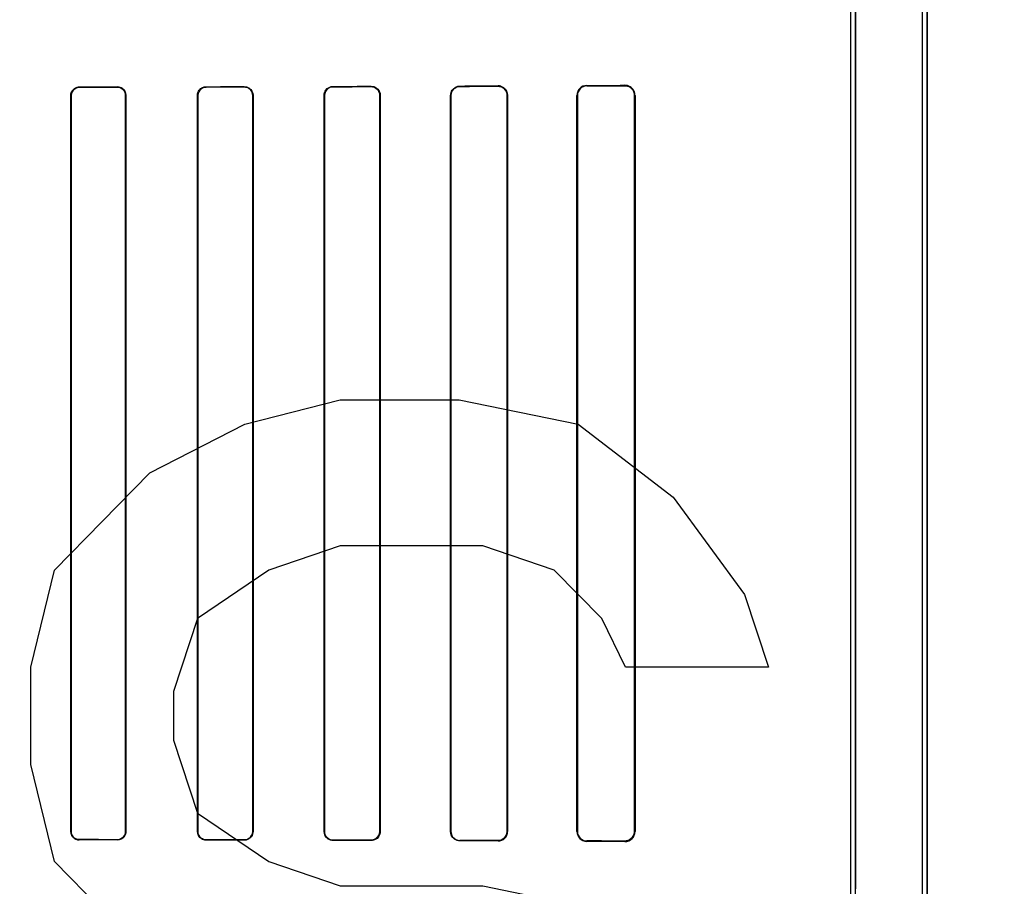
# Model space of a CAD drawing. Header units: millimetres. Extents: x 0 to 297, y 0 to 210.
# Tile 143 of 256: x 56.461 to 56.772, y 157.766 to 158.039. Entities that reach past the tile are written whole.
import ezdxf

# ---------------------------------------------------------------- set-up
doc = ezdxf.new("R2010")
doc.units = ezdxf.units.MM
doc.header["$LTSCALE"] = 16.335
doc.layers.get('0').update_dxf_attribs({"linetype": 'CONTINUOUS'})
for name, color, linetype in [('AXES_REF', 7, 'CONTINUOUS'), ('INTFCLR_1', 7, 'CONTINUOUS'), ('INTFCLR_72935', 7, 'CONTINUOUS')]:
    doc.layers.add(name, color=color, linetype=linetype)

msp = doc.modelspace()

# ---------------------------------------------------------------- linework, layer by layer
at = {"color": 7, "linetype": 'Continuous'}
for p, q in [((56.5324, 157.91164), (56.5624, 157.9193)), ((56.5624, 157.9193), (56.5999, 157.9193)), ((56.5999, 157.9193), (56.6374, 157.91164)), ((56.5024, 157.89632), (56.5324, 157.91164)), ((56.6374, 157.91164), (56.6674, 157.88866)), ((56.4724, 157.86568), (56.5024, 157.89632)), ((56.6674, 157.88866), (56.6899, 157.85802)), ((56.5624, 157.87334), (56.5399, 157.86568)), ((56.6074, 157.87334), (56.5624, 157.87334)), ((56.6299, 157.86568), (56.6074, 157.87334)), ((56.4649, 157.83504), (56.4724, 157.86568)), ((56.5399, 157.86568), (56.5174, 157.85036)), ((56.6449, 157.85036), (56.6299, 157.86568)), ((56.6899, 157.85802), (56.6974, 157.83504)), ((56.5174, 157.85036), (56.5099, 157.82738)), ((56.6524, 157.83504), (56.6449, 157.85036)), ((56.4649, 157.8044), (56.4649, 157.83504)), ((56.6974, 157.83504), (56.6524, 157.83504)), ((56.5099, 157.82738), (56.5099, 157.81206)), ((56.5099, 157.81206), (56.5174, 157.78909)), ((56.4724, 157.77377), (56.4649, 157.8044)), ((56.5174, 157.78909), (56.5399, 157.77377)), ((56.5024, 157.74313), (56.4724, 157.77377)), ((56.5399, 157.77377), (56.5624, 157.76611)), ((56.5624, 157.76611), (56.6074, 157.76611)), ((56.6074, 157.76611), (56.6449, 157.75845))]:
    msp.add_line(p, q, dxfattribs=at)
for radius in [7.75666, 7.756, 7.70633]:
    msp.add_circle((57.5224, 154.5393), radius, dxfattribs=at)
msp.add_arc((57.5224, 154.5393), 7.68, 278.277129, 261.722871, dxfattribs=at)
at = {"layer": 'AXES_REF', "color": 9, "linetype": 'Continuous'}
for radius in [7.07561, 4.74286]:
    msp.add_circle((57.5224, 154.5393), radius, dxfattribs=at)
at = {"layer": 'INTFCLR_1', "color": 6, "linetype": 'Continuous'}
for p, q in [((56.74601, 157.33929), (56.74601, 159.4753)), ((56.74742, 157.33929), (56.74742, 159.47529)), ((56.72342, 157.76521), (56.72342, 158.72936)), ((56.72483, 158.72936), (56.72483, 157.76521)), ((56.4775, 157.78329), (56.4775, 158.01529)), ((56.47759, 157.78329), (56.47759, 158.01529)), ((56.49478, 158.01529), (56.49478, 157.78329)), ((56.49488, 158.01529), (56.49488, 157.78329)), ((56.51743, 157.78329), (56.51743, 158.01529)), ((56.51753, 157.78329), (56.51753, 158.01529)), ((56.53486, 158.01529), (56.53486, 157.78329)), ((56.53496, 158.01529), (56.53496, 157.78329)), ((56.55734, 157.78329), (56.55734, 158.01529)), ((56.55744, 157.78329), (56.55744, 158.01529)), ((56.57495, 158.01529), (56.57495, 157.78329)), ((56.57506, 158.01529), (56.57506, 157.78329)), ((56.59722, 157.78329), (56.59722, 158.01529)), ((56.59733, 157.78329), (56.59733, 158.01529)), ((56.61508, 158.01529), (56.61508, 157.78329)), ((56.6152, 158.01529), (56.6152, 157.78329)), ((56.63706, 157.78329), (56.63706, 158.01529)), ((56.63719, 157.78329), (56.63719, 158.01529)), ((56.65523, 158.01529), (56.65523, 157.78329)), ((56.65538, 158.01529), (56.65538, 157.78329))]:
    msp.add_line(p, q, dxfattribs=at)
at = {"layer": 'INTFCLR_1', "color": 9, "linetype": 'Continuous'}
for p, q in [((56.48018, 158.01796), (56.48018, 158.01787)), ((56.49218, 158.01789), (56.49218, 158.01798)), ((56.52018, 158.01804), (56.52018, 158.01794)), ((56.53218, 158.01796), (56.53218, 158.01806)), ((56.56018, 158.01813), (56.56018, 158.01803)), ((56.57218, 158.01806), (56.57218, 158.01817)), ((56.60018, 158.01825), (56.60018, 158.01814)), ((56.61218, 158.01818), (56.61218, 158.0183)), ((56.64018, 158.01841), (56.64018, 158.01828)), ((56.65218, 158.01833), (56.65218, 158.01847)), ((56.47759, 158.01529), (56.4775, 158.01529)), ((56.49488, 158.01529), (56.49478, 158.01529)), ((56.51753, 158.01529), (56.51743, 158.01529)), ((56.53496, 158.01529), (56.53486, 158.01529)), ((56.55744, 158.01529), (56.55734, 158.01529)), ((56.57506, 158.01529), (56.57495, 158.01529)), ((56.59733, 158.01529), (56.59722, 158.01529)), ((56.6152, 158.01529), (56.61508, 158.01529)), ((56.63719, 158.01529), (56.63706, 158.01529)), ((56.65538, 158.01529), (56.65523, 158.01529)), ((56.4775, 157.78329), (56.47759, 157.78329)), ((56.49478, 157.78329), (56.49488, 157.78329)), ((56.51743, 157.78329), (56.51753, 157.78329)), ((56.53486, 157.78329), (56.53496, 157.78329)), ((56.55734, 157.78329), (56.55744, 157.78329)), ((56.57495, 157.78329), (56.57506, 157.78329)), ((56.59722, 157.78329), (56.59733, 157.78329)), ((56.61508, 157.78329), (56.6152, 157.78329)), ((56.63706, 157.78329), (56.63719, 157.78329)), ((56.65523, 157.78329), (56.65538, 157.78329)), ((56.48018, 157.7807), (56.48018, 157.78061)), ((56.49218, 157.78059), (56.49218, 157.78068)), ((56.52018, 157.78063), (56.52018, 157.78054)), ((56.53218, 157.78051), (56.53218, 157.78061)), ((56.56018, 157.78055), (56.56018, 157.78044)), ((56.57218, 157.78041), (56.57218, 157.78052)), ((56.60018, 157.78044), (56.60018, 157.78032)), ((56.61218, 157.78028), (56.61218, 157.7804)), ((56.64018, 157.78029), (56.64018, 157.78016)), ((56.65218, 157.7801), (56.65218, 157.78024))]:
    msp.add_line(p, q, dxfattribs=at)
at = {"layer": 'INTFCLR_1', "color": 7, "linetype": 'Continuous'}
for points in [[(56.61317, 158.01813), (56.61307, 158.01816), (56.61296, 158.01819), (56.61286, 158.01822), (56.61275, 158.01824), (56.61264, 158.01826), (56.61253, 158.01828), (56.61241, 158.01829), (56.61229, 158.0183), (56.61218, 158.0183)], [(56.65218, 158.01833), (56.65228, 158.01833), (56.65239, 158.01832), (56.65251, 158.01831), (56.65262, 158.0183), (56.65273, 158.01828), (56.65284, 158.01826), (56.65295, 158.01824), (56.65305, 158.01821), (56.65315, 158.01817)], [(56.65315, 157.7804), (56.65305, 157.78037), (56.65295, 157.78034), (56.65284, 157.78031), (56.65274, 157.78029), (56.65263, 157.78027), (56.65252, 157.78026), (56.65241, 157.78025), (56.65229, 157.78024), (56.65218, 157.78024)]]:
    msp.add_lwpolyline(points, dxfattribs=at)
at = {"layer": 'INTFCLR_1', "color": 6, "linetype": 'Continuous'}
for centre, radius, start, end in [((56.64019, 158.01529), 0.00313, 90.2653, 179.9977), ((56.61219, 157.78329), 0.00301, 269.7832, 359.9981), ((56.64019, 157.78329), 0.00313, 180.0017, 269.7353), ((56.64019, 157.78329), 0.00299, 180.0011, 269.7701), ((56.65219, 157.78329), 0.00319, 269.7008, 359.997)]:
    msp.add_arc(centre, radius, start, end, dxfattribs=at)
for centre, major_axis, start_param, end_param in [((56.30618, 158.01929), (0.41724, 0), -1.140627, -1.108745), ((56.30618, 158.01929), (0.44124, 0), -1.165445, -1.135656), ((56.30618, 158.01929), (0.41724, 0), -1.032246, -0.998394), ((56.30618, 158.01929), (0.44124, 0), -1.064439, -1.033062), ((56.30618, 158.01929), (0.41724, 0), -0.9163, -0.879521), ((56.30618, 158.01929), (0.44124, 0), -0.9574, -0.923735), ((56.30618, 158.01929), (0.41724, 0), -0.788898, -0.747504), ((56.30618, 158.01929), (0.44124, 0), -0.841558, -0.804464), ((56.30618, 158.01929), (0.41724, 0), -0.642675, -0.593022), ((56.30618, 158.01929), (0.44124, 0), -0.712156, -0.66947), ((56.30618, 157.77929), (0.44124, 0), 1.135656, 1.165445), ((56.30618, 157.77929), (0.41724, 0), 1.108745, 1.140627), ((56.30618, 157.77929), (0.44124, 0), 1.033062, 1.064439), ((56.30618, 157.77929), (0.41724, 0), 0.998394, 1.032246), ((56.30618, 157.77929), (0.44124, 0), 0.923735, 0.9574), ((56.30618, 157.77929), (0.41724, 0), 0.879521, 0.9163), ((56.30618, 157.77929), (0.44124, 0), 0.804464, 0.841558), ((56.30618, 157.77929), (0.41724, 0), 0.747504, 0.788898), ((56.30618, 157.77929), (0.44124, 0), 0.66947, 0.712156), ((56.30618, 157.77929), (0.41724, 0), 0.593022, 0.642675)]:
    msp.add_ellipse(centre, major_axis=major_axis, ratio=0.003491, start_param=start_param, end_param=end_param, dxfattribs=at)
for points, knots in [([(56.4775, 158.01529), (56.4775, 158.01588), (56.47797, 158.01728), (56.4794, 158.01796), (56.48018, 158.01796)], [0, 0, 0, 0, 0.432833, 1, 1, 1, 1]), ([(56.47759, 158.01529), (56.47759, 158.01586), (56.47805, 158.01721), (56.47943, 158.01787), (56.48018, 158.01787)], [0, 0, 0, 0, 0.434515, 1, 1, 1, 1]), ([(56.49218, 158.01798), (56.49266, 158.01798), (56.49406, 158.01763), (56.49488, 158.01617), (56.49488, 158.01529)], [0, 0, 0, 0, 0.356863, 1, 1, 1, 1]), ([(56.49218, 158.01789), (56.4927, 158.01789), (56.49406, 158.01749), (56.49478, 158.01609), (56.49478, 158.01529)], [0, 0, 0, 0, 0.396505, 1, 1, 1, 1]), ([(56.51743, 158.01529), (56.51743, 158.01588), (56.5179, 158.01732), (56.51937, 158.01804), (56.52018, 158.01804)], [0, 0, 0, 0, 0.424164, 1, 1, 1, 1]), ([(56.51753, 158.01529), (56.51753, 158.01586), (56.51798, 158.01725), (56.5194, 158.01794), (56.52018, 158.01794)], [0, 0, 0, 0, 0.426866, 1, 1, 1, 1]), ([(56.53218, 158.01806), (56.53269, 158.01806), (56.53413, 158.01768), (56.53496, 158.01618), (56.53496, 158.01529)], [0, 0, 0, 0, 0.365847, 1, 1, 1, 1]), ([(56.53218, 158.01796), (56.53267, 158.01797), (56.53405, 158.0176), (56.53486, 158.01615), (56.53486, 158.01529)], [0, 0, 0, 0, 0.362578, 1, 1, 1, 1]), ([(56.55734, 158.01529), (56.55734, 158.01588), (56.5578, 158.01737), (56.55933, 158.01813), (56.56018, 158.01813)], [0, 0, 0, 0, 0.412853, 1, 1, 1, 1]), ([(56.55744, 158.01529), (56.55744, 158.01587), (56.55789, 158.0173), (56.55936, 158.01803), (56.56018, 158.01803)], [0, 0, 0, 0, 0.417005, 1, 1, 1, 1]), ([(56.57218, 158.01817), (56.57273, 158.01817), (56.57423, 158.01775), (56.57506, 158.0162), (56.57506, 158.01529)], [0, 0, 0, 0, 0.379371, 1, 1, 1, 1]), ([(56.57218, 158.01806), (56.5727, 158.01806), (56.57414, 158.01767), (56.57495, 158.01617), (56.57495, 158.01529)], [0, 0, 0, 0, 0.373842, 1, 1, 1, 1]), ([(56.59722, 158.01529), (56.59722, 158.01588), (56.59767, 158.01742), (56.59926, 158.01825), (56.60018, 158.01825)], [0, 0, 0, 0, 0.39343, 1, 1, 1, 1]), ([(56.59733, 158.01529), (56.59733, 158.01587), (56.59778, 158.01735), (56.59931, 158.01814), (56.60018, 158.01814)], [0, 0, 0, 0, 0.402384, 1, 1, 1, 1]), ([(56.61218, 158.01818), (56.61276, 158.01818), (56.61426, 158.01774), (56.61508, 158.01618), (56.61508, 158.01529)], [0, 0, 0, 0, 0.393821, 1, 1, 1, 1]), ([(56.48018, 157.78061), (56.4797, 157.78061), (56.47832, 157.78097), (56.4775, 157.78241), (56.4775, 157.78329)], [0, 0, 0, 0, 0.354298, 1, 1, 1, 1]), ([(56.48018, 157.7807), (56.47966, 157.7807), (56.47832, 157.7811), (56.47759, 157.78249), (56.47759, 157.78329)], [0, 0, 0, 0, 0.393953, 1, 1, 1, 1]), ([(56.49478, 157.78329), (56.49478, 157.78271), (56.49433, 157.78135), (56.49293, 157.78068), (56.49218, 157.78068)], [0, 0, 0, 0, 0.431437, 1, 1, 1, 1]), ([(56.49488, 157.78329), (56.49488, 157.7827), (56.49441, 157.78128), (56.49296, 157.78059), (56.49218, 157.78059)], [0, 0, 0, 0, 0.42929, 1, 1, 1, 1]), ([(56.52018, 157.78054), (56.51967, 157.78054), (56.51825, 157.78092), (56.51743, 157.7824), (56.51743, 157.78329)], [0, 0, 0, 0, 0.361999, 1, 1, 1, 1]), ([(56.52018, 157.78063), (56.51963, 157.78064), (56.51825, 157.78105), (56.51753, 157.78248), (56.51753, 157.78329)], [0, 0, 0, 0, 0.401644, 1, 1, 1, 1]), ([(56.53486, 157.78329), (56.53486, 157.78271), (56.5344, 157.78131), (56.53296, 157.78061), (56.53218, 157.78061)], [0, 0, 0, 0, 0.422806, 1, 1, 1, 1]), ([(56.53496, 157.78329), (56.53496, 157.78269), (56.53449, 157.78124), (56.533, 157.78051), (56.53218, 157.78051)], [0, 0, 0, 0, 0.419413, 1, 1, 1, 1]), ([(56.56018, 157.78044), (56.55964, 157.78044), (56.55817, 157.78085), (56.55734, 157.78238), (56.55734, 157.78329)], [0, 0, 0, 0, 0.373744, 1, 1, 1, 1]), ([(56.56018, 157.78055), (56.55966, 157.78055), (56.55825, 157.78093), (56.55744, 157.78241), (56.55744, 157.78329)], [0, 0, 0, 0, 0.369218, 1, 1, 1, 1]), ([(56.57495, 157.78329), (56.57495, 157.78271), (56.5745, 157.78126), (56.57301, 157.78051), (56.57218, 157.78052)], [0, 0, 0, 0, 0.4116, 1, 1, 1, 1]), ([(56.57506, 157.78329), (56.57506, 157.78269), (56.5746, 157.78119), (56.57305, 157.78041), (56.57218, 157.78041)], [0, 0, 0, 0, 0.405294, 1, 1, 1, 1]), ([(56.60018, 157.78032), (56.59958, 157.78032), (56.59804, 157.78078), (56.59722, 157.78238), (56.59722, 157.78329)], [0, 0, 0, 0, 0.394587, 1, 1, 1, 1]), ([(56.61508, 157.78329), (56.61508, 157.78271), (56.61463, 157.7812), (56.61307, 157.78039), (56.61218, 157.7804)], [0, 0, 0, 0, 0.392607, 1, 1, 1, 1])]:
    msp.add_open_spline(points, degree=3, knots=knots, dxfattribs=at)
at = {"layer": 'INTFCLR_1', "color": 7, "linetype": 'Continuous'}
for points, knots in [([(56.61218, 158.0183), (56.61279, 158.01829), (56.61436, 158.01783), (56.6152, 158.01621), (56.6152, 158.01529)], [0, 0, 0, 0, 0.401574, 1, 1, 1, 1]), ([(56.65218, 158.01833), (56.65275, 158.01832), (56.65382, 158.01803), (56.65495, 158.01684), (56.65524, 158.01582), (56.65523, 158.01529)], [0, 0, 0, 0, 0.362579, 0.663883, 1, 1, 1, 1]), ([(56.65523, 157.78329), (56.65523, 157.78276), (56.65496, 157.78174), (56.65383, 157.78055), (56.65276, 157.78025), (56.65218, 157.78024)], [0, 0, 0, 0, 0.335151, 0.632361, 1, 1, 1, 1]), ([(56.65523, 157.78329), (56.65523, 157.78274), (56.65489, 157.78147), (56.65381, 157.78062), (56.65315, 157.7804)], [0, 0, 0, 0, 0.441846, 1, 1, 1, 1])]:
    msp.add_open_spline(points, degree=3, knots=knots, dxfattribs=at)
at = {"layer": 'INTFCLR_72935', "color": 6, "linetype": 'Continuous'}
for p, q in [((56.74601, 157.33929), (56.74601, 159.47531)), ((56.74742, 159.47529), (56.74742, 157.33929)), ((56.72342, 157.76287), (56.72342, 158.7317)), ((56.72483, 157.76144), (56.72483, 158.73313)), ((56.4775, 158.01529), (56.4775, 157.78329)), ((56.47759, 158.01529), (56.47759, 157.78329)), ((56.49478, 157.78329), (56.49478, 158.01529)), ((56.49488, 157.78329), (56.49488, 158.01529)), ((56.51743, 158.01529), (56.51743, 157.78329)), ((56.51753, 158.01529), (56.51753, 157.78329)), ((56.53486, 157.78329), (56.53486, 158.01529)), ((56.53496, 157.78329), (56.53496, 158.01529)), ((56.55734, 158.01529), (56.55734, 157.78329)), ((56.55744, 158.01529), (56.55744, 157.78329)), ((56.57495, 157.78329), (56.57495, 158.01529)), ((56.57506, 157.78329), (56.57506, 158.01529)), ((56.59722, 158.01529), (56.59722, 157.78329)), ((56.59733, 158.01529), (56.59733, 157.78329)), ((56.61508, 157.78329), (56.61508, 158.01529)), ((56.6152, 157.78329), (56.6152, 158.01529)), ((56.63706, 158.01529), (56.63706, 157.78329)), ((56.63719, 158.01529), (56.63719, 157.78329)), ((56.65523, 157.78329), (56.65523, 158.01529)), ((56.65538, 157.78329), (56.65538, 158.01529))]:
    msp.add_line(p, q, dxfattribs=at)
at = {"layer": 'INTFCLR_72935', "color": 9, "linetype": 'Continuous'}
for p, q in [((56.48018, 158.01787), (56.48018, 158.01796)), ((56.49218, 158.01798), (56.49218, 158.01789)), ((56.52018, 158.01794), (56.52018, 158.01804)), ((56.53218, 158.01806), (56.53218, 158.01796)), ((56.56018, 158.01803), (56.56018, 158.01813)), ((56.57218, 158.01817), (56.57218, 158.01806)), ((56.60018, 158.01814), (56.60018, 158.01825)), ((56.61218, 158.0183), (56.61218, 158.01818)), ((56.64018, 158.01828), (56.64018, 158.01841)), ((56.65218, 158.01847), (56.65218, 158.01833)), ((56.4775, 158.01529), (56.47759, 158.01529)), ((56.49478, 158.01529), (56.49488, 158.01529)), ((56.51743, 158.01529), (56.51753, 158.01529)), ((56.53486, 158.01529), (56.53496, 158.01529)), ((56.55734, 158.01529), (56.55744, 158.01529)), ((56.57495, 158.01529), (56.57506, 158.01529)), ((56.59722, 158.01529), (56.59733, 158.01529)), ((56.61508, 158.01529), (56.6152, 158.01529)), ((56.63706, 158.01529), (56.63719, 158.01529)), ((56.65523, 158.01529), (56.65538, 158.01529)), ((56.47759, 157.78329), (56.4775, 157.78329)), ((56.49488, 157.78329), (56.49478, 157.78329)), ((56.51753, 157.78329), (56.51743, 157.78329)), ((56.53496, 157.78329), (56.53486, 157.78329)), ((56.55744, 157.78329), (56.55734, 157.78329)), ((56.57506, 157.78329), (56.57495, 157.78329)), ((56.59733, 157.78329), (56.59722, 157.78329)), ((56.6152, 157.78329), (56.61508, 157.78329)), ((56.63719, 157.78329), (56.63706, 157.78329)), ((56.65538, 157.78329), (56.65523, 157.78329)), ((56.48018, 157.78061), (56.48018, 157.7807)), ((56.49218, 157.78068), (56.49218, 157.78059)), ((56.52018, 157.78054), (56.52018, 157.78063)), ((56.53218, 157.78061), (56.53218, 157.78051)), ((56.56018, 157.78044), (56.56018, 157.78055)), ((56.57218, 157.78052), (56.57218, 157.78041)), ((56.60018, 157.78032), (56.60018, 157.78044)), ((56.61218, 157.7804), (56.61218, 157.78028)), ((56.64018, 157.78016), (56.64018, 157.78029)), ((56.65218, 157.78024), (56.65218, 157.7801))]:
    msp.add_line(p, q, dxfattribs=at)
at = {"layer": 'INTFCLR_72935', "color": 7, "linetype": 'Continuous'}
for points in [[(56.65218, 158.01847), (56.6523, 158.01847), (56.65242, 158.01847), (56.65254, 158.01845), (56.65265, 158.01844), (56.65276, 158.01842), (56.65286, 158.0184), (56.65297, 158.01838), (56.65307, 158.01835), (56.65317, 158.01832)], [(56.65315, 158.01818), (56.65305, 158.01821), (56.65295, 158.01824), (56.65284, 158.01826), (56.65274, 158.01828), (56.65263, 158.0183), (56.65252, 158.01831), (56.65241, 158.01832), (56.65229, 158.01833), (56.65218, 158.01833)], [(56.61317, 157.78044), (56.61307, 157.78041), (56.61296, 157.78038), (56.61286, 157.78035), (56.61275, 157.78033), (56.61264, 157.78031), (56.61253, 157.7803), (56.61241, 157.78029), (56.61229, 157.78028), (56.61218, 157.78028)], [(56.65218, 157.78024), (56.65228, 157.78024), (56.65239, 157.78025), (56.65251, 157.78026), (56.65262, 157.78027), (56.65273, 157.78029), (56.65284, 157.78031), (56.65295, 157.78034), (56.65305, 157.78037), (56.65315, 157.7804)], [(56.65317, 157.78025), (56.65307, 157.78022), (56.65297, 157.7802), (56.65287, 157.78017), (56.65276, 157.78015), (56.65265, 157.78013), (56.65254, 157.78012), (56.65242, 157.78011), (56.6523, 157.7801), (56.65218, 157.7801)]]:
    msp.add_lwpolyline(points, dxfattribs=at)
at = {"layer": 'INTFCLR_72935', "color": 6, "linetype": 'Continuous'}
for centre, radius, start, end in [((56.64019, 158.01529), 0.00313, 90.2667, 179.9959), ((56.64019, 158.01529), 0.00299, 90.2297, 179.999), ((56.64019, 157.78329), 0.00299, 180.0019, 269.7694)]:
    msp.add_arc(centre, radius, start, end, dxfattribs=at)
for centre, major_axis, start_param, end_param in [((56.30618, 158.01929), (0.41724, 0), -1.140627, -1.108745), ((56.30618, 158.01929), (0.44124, 0), -1.165445, -1.135656), ((56.30618, 158.01929), (0.41724, 0), -1.032246, -0.998394), ((56.30618, 158.01929), (0.44124, 0), -1.064439, -1.033062), ((56.30618, 158.01929), (0.41724, 0), -0.9163, -0.879521), ((56.30618, 158.01929), (0.44124, 0), -0.9574, -0.923735), ((56.30618, 158.01929), (0.41724, 0), -0.788898, -0.747504), ((56.30618, 158.01929), (0.44124, 0), -0.841558, -0.804464), ((56.30618, 158.01929), (0.41724, 0), -0.642675, -0.593022), ((56.30618, 158.01929), (0.44124, 0), -0.712156, -0.66947), ((56.30618, 157.77929), (0.44124, 0), 1.135656, 1.165445), ((56.30618, 157.77929), (0.41724, 0), 1.108745, 1.140627), ((56.30618, 157.77929), (0.44124, 0), 1.033062, 1.064439), ((56.30618, 157.77929), (0.41724, 0), 0.998394, 1.032246), ((56.30618, 157.77929), (0.44124, 0), 0.923735, 0.9574), ((56.30618, 157.77929), (0.41724, 0), 0.879521, 0.9163), ((56.30618, 157.77929), (0.44124, 0), 0.804464, 0.841558), ((56.30618, 157.77929), (0.41724, 0), 0.747504, 0.788898), ((56.30618, 157.77929), (0.44124, 0), 0.66947, 0.712156), ((56.30618, 157.77929), (0.41724, 0), 0.593022, 0.642675)]:
    msp.add_ellipse(centre, major_axis=major_axis, ratio=0.003491, start_param=start_param, end_param=end_param, dxfattribs=at)
for points, knots in [([(56.4775, 158.01529), (56.4775, 158.01588), (56.47797, 158.01729), (56.47941, 158.01796), (56.48018, 158.01796)], [0, 0, 0, 0, 0.43647, 1, 1, 1, 1]), ([(56.48018, 158.01787), (56.47965, 158.01787), (56.4783, 158.01746), (56.47759, 158.01607), (56.47759, 158.01529)], [0, 0, 0, 0, 0.400765, 1, 1, 1, 1]), ([(56.49488, 158.01529), (56.49488, 158.01588), (56.49441, 158.01729), (56.49296, 158.01798), (56.49218, 158.01798)], [0, 0, 0, 0, 0.429291, 1, 1, 1, 1]), ([(56.49478, 158.01529), (56.49478, 158.01587), (56.49432, 158.01724), (56.49292, 158.01789), (56.49218, 158.01789)], [0, 0, 0, 0, 0.436652, 1, 1, 1, 1]), ([(56.51743, 158.01529), (56.51743, 158.01588), (56.5179, 158.01732), (56.51937, 158.01804), (56.52018, 158.01804)], [0, 0, 0, 0, 0.425926, 1, 1, 1, 1]), ([(56.52018, 158.01794), (56.51962, 158.01794), (56.51824, 158.01751), (56.51753, 158.01608), (56.51753, 158.01529)], [0, 0, 0, 0, 0.409084, 1, 1, 1, 1]), ([(56.53218, 158.01806), (56.53271, 158.01806), (56.53415, 158.01767), (56.53496, 158.01617), (56.53496, 158.01529)], [0, 0, 0, 0, 0.376214, 1, 1, 1, 1]), ([(56.53486, 158.01529), (56.53486, 158.01587), (56.5344, 158.01728), (56.53296, 158.01797), (56.53218, 158.01796)], [0, 0, 0, 0, 0.426616, 1, 1, 1, 1]), ([(56.55734, 158.01529), (56.55734, 158.01588), (56.5578, 158.01737), (56.55933, 158.01813), (56.56018, 158.01813)], [0, 0, 0, 0, 0.411614, 1, 1, 1, 1]), ([(56.56018, 158.01803), (56.55965, 158.01803), (56.55823, 158.01763), (56.55744, 158.01615), (56.55744, 158.01529)], [0, 0, 0, 0, 0.378712, 1, 1, 1, 1]), ([(56.57218, 158.01817), (56.57274, 158.01817), (56.57424, 158.01774), (56.57506, 158.01618), (56.57506, 158.01529)], [0, 0, 0, 0, 0.387522, 1, 1, 1, 1]), ([(56.57495, 158.01529), (56.57495, 158.01587), (56.5745, 158.01732), (56.57301, 158.01806), (56.57218, 158.01806)], [0, 0, 0, 0, 0.411738, 1, 1, 1, 1]), ([(56.59722, 158.01529), (56.59722, 158.01588), (56.59767, 158.01742), (56.59926, 158.01825), (56.60018, 158.01825)], [0, 0, 0, 0, 0.391624, 1, 1, 1, 1]), ([(56.60018, 158.01814), (56.59961, 158.01814), (56.59813, 158.0177), (56.59733, 158.01617), (56.59733, 158.01529)], [0, 0, 0, 0, 0.393004, 1, 1, 1, 1]), ([(56.61508, 158.01529), (56.61508, 158.01586), (56.61463, 158.01737), (56.61307, 158.01818), (56.61218, 158.01818)], [0, 0, 0, 0, 0.392511, 1, 1, 1, 1]), ([(56.4775, 157.78329), (56.4775, 157.7827), (56.47797, 157.78129), (56.4794, 157.78061), (56.48018, 157.78061)], [0, 0, 0, 0, 0.432834, 1, 1, 1, 1]), ([(56.47759, 157.78329), (56.47759, 157.78271), (56.47805, 157.78135), (56.47944, 157.7807), (56.48018, 157.7807)], [0, 0, 0, 0, 0.438506, 1, 1, 1, 1]), ([(56.49218, 157.78068), (56.49271, 157.78068), (56.49407, 157.78109), (56.49478, 157.7825), (56.49478, 157.78329)], [0, 0, 0, 0, 0.404562, 1, 1, 1, 1]), ([(56.49488, 157.78329), (56.49488, 157.78269), (56.4944, 157.78127), (56.49295, 157.78059), (56.49218, 157.78059)], [0, 0, 0, 0, 0.434167, 1, 1, 1, 1]), ([(56.52018, 157.78054), (56.51966, 157.78054), (56.51824, 157.78093), (56.51743, 157.78241), (56.51743, 157.78329)], [0, 0, 0, 0, 0.370654, 1, 1, 1, 1]), ([(56.51753, 157.78329), (56.51753, 157.78271), (56.51798, 157.78132), (56.51941, 157.78064), (56.52018, 157.78063)], [0, 0, 0, 0, 0.429389, 1, 1, 1, 1]), ([(56.53218, 157.78061), (56.53267, 157.78061), (56.53405, 157.78097), (56.53486, 157.78242), (56.53486, 157.78329)], [0, 0, 0, 0, 0.362579, 1, 1, 1, 1]), ([(56.53496, 157.78329), (56.53496, 157.78269), (56.53449, 157.78123), (56.53299, 157.78051), (56.53218, 157.78051)], [0, 0, 0, 0, 0.422387, 1, 1, 1, 1]), ([(56.56018, 157.78044), (56.55962, 157.78044), (56.55815, 157.78087), (56.55734, 157.7824), (56.55734, 157.78329)], [0, 0, 0, 0, 0.383063, 1, 1, 1, 1]), ([(56.55744, 157.78329), (56.55744, 157.78271), (56.55789, 157.78127), (56.55936, 157.78055), (56.56018, 157.78055)], [0, 0, 0, 0, 0.417183, 1, 1, 1, 1]), ([(56.57218, 157.78052), (56.57272, 157.78051), (56.57416, 157.78092), (56.57495, 157.78242), (56.57495, 157.78329)], [0, 0, 0, 0, 0.383513, 1, 1, 1, 1]), ([(56.57506, 157.78329), (56.57506, 157.78269), (56.5746, 157.78119), (56.57305, 157.78041), (56.57218, 157.78041)], [0, 0, 0, 0, 0.404897, 1, 1, 1, 1]), ([(56.60018, 157.78032), (56.59957, 157.78032), (56.59803, 157.78079), (56.59722, 157.78238), (56.59722, 157.78329)], [0, 0, 0, 0, 0.400719, 1, 1, 1, 1]), ([(56.59733, 157.78329), (56.59733, 157.78271), (56.59778, 157.78122), (56.59931, 157.78044), (56.60018, 157.78044)], [0, 0, 0, 0, 0.400302, 1, 1, 1, 1]), ([(56.61218, 157.7804), (56.61276, 157.78039), (56.61427, 157.78084), (56.61508, 157.7824), (56.61508, 157.78329)], [0, 0, 0, 0, 0.398583, 1, 1, 1, 1])]:
    msp.add_open_spline(points, degree=3, knots=knots, dxfattribs=at)
at = {"layer": 'INTFCLR_72935', "color": 7, "linetype": 'Continuous'}
for points, knots in [([(56.65538, 158.01529), (56.65538, 158.01579), (56.65511, 158.01691), (56.6539, 158.01817), (56.65273, 158.01847), (56.65218, 158.01847)], [0, 0, 0, 0, 0.305297, 0.664698, 1, 1, 1, 1]), ([(56.65523, 158.01529), (56.65523, 158.01582), (56.65496, 158.01683), (56.65383, 158.01802), (56.65276, 158.01832), (56.65218, 158.01833)], [0, 0, 0, 0, 0.33515, 0.63236, 1, 1, 1, 1]), ([(56.61218, 157.78028), (56.61279, 157.78028), (56.61436, 157.78074), (56.6152, 157.78237), (56.6152, 157.78329)], [0, 0, 0, 0, 0.401573, 1, 1, 1, 1]), ([(56.65218, 157.78024), (56.65275, 157.78025), (56.65382, 157.78055), (56.65495, 157.78173), (56.65524, 157.78276), (56.65523, 157.78329)], [0, 0, 0, 0, 0.362579, 0.663883, 1, 1, 1, 1]), ([(56.65218, 157.7801), (56.65272, 157.78011), (56.65374, 157.78036), (56.65501, 157.78149), (56.65538, 157.78264), (56.65538, 157.78329)], [0, 0, 0, 0, 0.329149, 0.605902, 1, 1, 1, 1]), ([(56.65315, 157.7804), (56.65367, 157.78057), (56.65476, 157.78129), (56.65523, 157.78258), (56.65523, 157.78329)], [0, 0, 0, 0, 0.432621, 1, 1, 1, 1])]:
    msp.add_open_spline(points, degree=3, knots=knots, dxfattribs=at)

doc.saveas('drawing.dxf')
